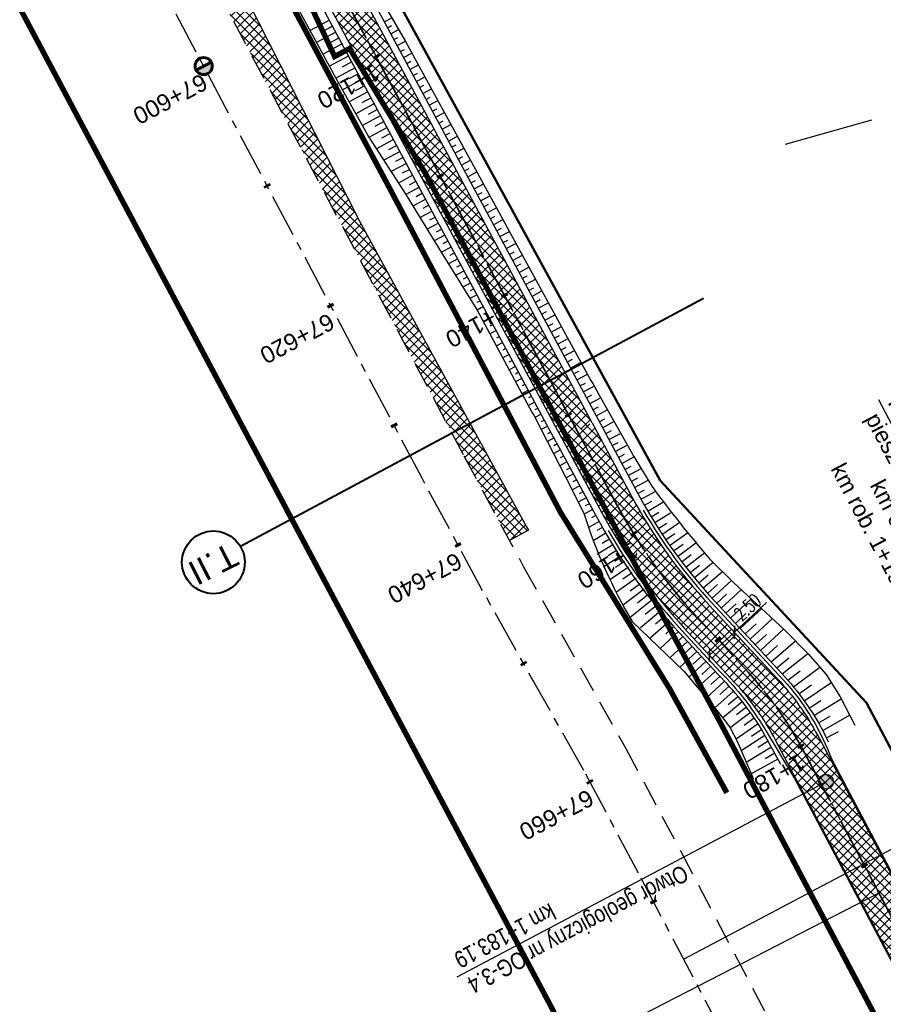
# Model space of a CAD drawing. Header units: metres. Extents: x 7529615 to 7533751, y 5721195 to 5727898.
# Tile 114 of 138: x 7530215 to 7530279, y 5726738 to 5726811. Entities that reach past the tile are written whole.
import ezdxf
from ezdxf.enums import TextEntityAlignment as Align

# ---------------------------------------------------------------- set-up
doc = ezdxf.new("R2010")
doc.units = ezdxf.units.M
doc.header["$PDMODE"] = 1
doc.header["$PDSIZE"] = 0.3
for name, pattern in [('CENTER', [50.8, 31.75, -6.35, 6.35, -6.35]), ('CENTER2', [28.575, 19.05, -3.175, 3.175, -3.175]), ('HIDDEN', [9.525, 6.35, -3.175])]:
    doc.linetypes.add(name, pattern=pattern)
for name, color, linetype in [('C-DROGI-SYTUACJA-ETYKIETY', 7, 'Continuous'), ('D-hatch-pobocza', 131, 'Continuous'), ('D-otw-geotechniczne', 4, 'Continuous'), ('D-pobocza', 60, 'Continuous'), ('D-rowy', 160, 'Continuous'), ('D-skarpa', 2, 'Continuous'), ('D-skarpa-kreskowanie', 2, 'Continuous'), ('D-wymiary', 1, 'Continuous')]:
    doc.layers.add(name, color=color, linetype=linetype)
for name, color, linetype, lineweight, true_color in [('D-bariery', 7, 'FENCELINE2', 30, 0xff0f0f), ('D-hatch-ciag-pieszo-rowerowy', 7, 'Continuous', 13, 0xff9f80), ('D-linia-podzialowa-ZRID', 7, 'Continuous', 50, 0x40ff00), ('D-podzialy-dzialek-etap-III', 7, 'Continuous', 30, 0xff0040), ('D-typowe', 7, 'Continuous', 40, 0x0061c2)]:
    doc.layers.add(name, color=color, linetype=linetype, lineweight=lineweight, true_color=true_color)
for name, color, linetype, lineweight in [('D-krawędzie', 3, 'Continuous', 30), ('D-obrzeża', 2, 'Continuous', 30), ('D-opisy', 2, 'Continuous', 30), ('D-otw-geotechniczne-opis', 7, 'Continuous', 30), ('D-oś', 2, 'CENTER', 30), ('D-pas-drogowy', 7, 'HIDDEN', 50)]:
    doc.layers.add(name, color=color, linetype=linetype, lineweight=lineweight)
doc.layers.add('poprzeczki', color=7, linetype='Continuous', true_color=0x0000c7)
doc.styles.add('2mm08', font='arial.ttf', dxfattribs={"width": 0.8})
doc.styles.add('DIMTEXT', font='simplex.shx', dxfattribs={"width": 0.7})
doc.styles.get("Standard").update_dxf_attribs({"font": 'arial.ttf'})
doc.linetypes.add('FENCELINE2', pattern='A,6.35,-2.54,[132,ltypeshp.shx,S=2.54,R=0,X=-2.54,Y=0],-2.54,25.4', length=36.83)
doc.dimstyles.new('500', dxfattribs={"dimtxt": 1, "dimasz": 0.7, "dimexe": 0.2, "dimexo": 0.5, "dimgap": 0.2, "dimtad": 1, "dimrnd": 0.005, "dimzin": 0, "dimdsep": 46, "dimtxsty": 'DIMTEXT', "dimblk": 'ARCHTICK', "dimcen": 0, "dimclrd": 256, "dimclre": 256, "dimclrt": 2, "dimadec": 5, "dimazin": 0, "dimtfac": 1, "dimtofl": 0, "dimtmove": 0, "dimatfit": 3, "dimfxl": 1, "dimtolj": 1, "dimtzin": 0, "dimlwd": -1, "dimlwe": -1, "dimarcsym": 0})
pattern_1 = [(45, (0, 0), (-0.33675960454, 0.33675960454), []), (135, (0, 0), (-0.33675960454, -0.33675960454), [])]

# ---------------------------------------------------------------- blocks, each defined once
blk = doc.blocks.new('kilometraz')
at = {"linetype": 'ByBlock', "lineweight": -2}
blk.add_hatch(color=0, dxfattribs=at).paths.add_polyline_path([(0, -0.28125, 0.41421356), (0.28125, 0, 0.41421356), (0, 0.28125)])
at = {"color": 0, "linetype": 'ByBlock', "lineweight": -2}
blk.add_line((0, 0.28125), (0, -0.28125), dxfattribs=at)
blk.add_circle((0, 0), 0.28125, dxfattribs=at)
blk = doc.blocks.new('AeccTickLine')
at = {"color": 0, "linetype": 'ByBlock', "lineweight": -2}
blk.add_line((0, 1), (0, -1), dxfattribs=at)
blk = doc.blocks.new('_ArchTick')
at = {"color": 0, "linetype": 'ByBlock', "const_width": 0.15}
blk.add_lwpolyline([(-0.5, -0.5), (0.5, 0.5)], dxfattribs=at)
blk = doc.blocks.new('*D86')
at = {"layer": 'D-wymiary', "transparency": 16777216}
for p, q in [((7530267.765, 5726765.419), (7530270.138, 5726767.615)), ((7530265.931, 5726763.721), (7530267.765, 5726765.419)), ((7530268.105, 5726765.052), (7530267.901, 5726765.272)), ((7530266.271, 5726763.354), (7530266.067, 5726763.574))]:
    blk.add_line(p, q, dxfattribs=at)
at = {"layer": 'Defpoints', "color": 0, "transparency": 16777216}
for p in [(7530267.765, 5726765.419), (7530267.765, 5726765.419), (7530265.931, 5726763.721)]:
    blk.add_point(p, dxfattribs=at)
at = {"layer": 'D-wymiary', "transparency": 16777216, "xscale": 0.6999999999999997, "yscale": 0.6999999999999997, "zscale": 0.6999999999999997}
for p, rotation in [((7530267.765, 5726765.419), 42.79309063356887), ((7530265.931, 5726763.721), 222.7930906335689)]:
    blk.add_blockref('_ArchTick', p, dxfattribs=dict(at, rotation=rotation))
at = {"layer": 'D-wymiary', "color": 2, "transparency": 16777216, "insert": (7530268.733, 5726767.269), "char_height": 1, "attachment_point": 5, "rotation": 42.79309, "style": 'DIMTEXT'}
blk.add_mtext('\\A1;2.50', dxfattribs=at)
blk = doc.blocks.new('otwor')
at = {"layer": 'D-otw-geotechniczne', "lineweight": 25}
h = blk.add_hatch(color=256, dxfattribs=at)
edge = h.paths.add_edge_path()
edge.add_arc((0, 0), 1.16, 0, 360)
blk.add_circle((0, 0), 1.16, dxfattribs=at)

msp = doc.modelspace()

# ---------------------------------------------------------------- hatches: boundary and pattern name
at = {"layer": 'D-hatch-ciag-pieszo-rowerowy'}
h = msp.add_hatch(dxfattribs=at)
h.set_pattern_fill('ANSI37', color=256, scale=0.15, style=0)
h.set_pattern_definition([(45, (0.87658, 0.48407), (-0.33675960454, 0.33675960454), []), (135, (0.87658, 0.48407), (-0.33675960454, -0.33675960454), [])])
h.paths.add_polyline_path([(7530218.952, 5726852.807), (7530216.575, 5726851.959), (7530226.804, 5726832.32), (7530255.071, 5726779.69), (7530257.273, 5726780.873), (7530229.014, 5726833.489)])
h = msp.add_hatch(dxfattribs=at)
h.set_pattern_fill('ANSI37', color=256, scale=0.15, style=0)
h.set_pattern_definition(pattern_1)
h.paths.add_polyline_path([(7530259.102, 5726774.826), (7530256.172, 5726780.282), (7530255.071, 5726779.69), (7530258.001, 5726774.234, 0.063585), (7530264.072, 5726765.729), (7530264.989, 5726766.578, -0.063585)])
h.paths.add_polyline_path([(7530260.204, 5726775.417), (7530257.273, 5726780.873), (7530256.172, 5726780.282), (7530259.102, 5726774.826, 0.063585), (7530264.989, 5726766.578), (7530265.906, 5726767.427, -0.063585)])
h = msp.add_hatch(dxfattribs=at)
h.set_pattern_fill('ANSI37', color=256, scale=0.15, style=0)
h.set_pattern_definition(pattern_1)
edge = h.paths.add_edge_path()
edge.add_line((7530283.833, 5726728.997), (7530286.28, 5726729.51))
edge.add_line((7530286.28, 5726729.51), (7530284.652, 5726736.563))
edge.add_arc((7530268.68, 5726732.277), 16.536, 15.0227, 28.03049)
edge.add_line((7530283.277, 5726740.048), (7530282.392, 5726741.774))
edge.add_line((7530282.392, 5726741.774), (7530274.686, 5726756.331))
edge.add_line((7530274.686, 5726756.331), (7530273.91, 5726757.795))
edge.add_arc((7530256.237, 5726748.432), 20, 27.9173, 42.79309)
edge.add_line((7530270.913, 5726762.019), (7530265.906, 5726767.427))
edge.add_line((7530265.906, 5726767.427), (7530264.072, 5726765.729))
edge.add_line((7530264.072, 5726765.729), (7530266.929, 5726762.642))
edge.add_arc((7530249.054, 5726744.94), 25.158, 35.87851, 44.72219, ccw=False)
edge.add_line((7530269.438, 5726759.684), (7530270.155, 5726758.6))
edge.add_line((7530270.155, 5726758.6), (7530270.8, 5726757.472))
edge.add_line((7530270.8, 5726757.472), (7530280.403, 5726739.321))
edge.add_line((7530280.403, 5726739.321), (7530281.385, 5726737.172))
edge.add_line((7530281.385, 5726737.172), (7530282.232, 5726734.968))
edge.add_arc((7530245.156, 5726721.986), 39.283, 14.8317, 19.29733, ccw=False)
edge.add_line((7530283.13, 5726732.041), (7530283.833, 5726728.997))
at = {"layer": 'D-hatch-pobocza'}
h = msp.add_hatch(dxfattribs=at)
h.set_pattern_fill('ANSI37', color=256, scale=0.15, style=0)
h.set_pattern_definition(pattern_1)
h.paths.add_polyline_path([(7530229.37, 5726816.95), (7530212.464, 5726849.277), (7530211.151, 5726847.666), (7530247.82, 5726778.438), (7530251.181, 5726772.19), (7530252.58, 5726772.943), (7530252.44, 5726773.19), (7530240.1, 5726795.81)])

# ---------------------------------------------------------------- linework, layer by layer
at = {"layer": 'D-bariery', "ltscale": 0.05, "flags": 128}
for points in [[(7530261.044, 5726774.425, 0.0553), (7530266.09, 5726767.597), (7530271.655, 5726761.585, -0.089216), (7530274.919, 5726756.078), (7530274.919, 5726756.078), (7530281.911, 5726742.873), (7530281.911, 5726742.873, -0.073318), (7530284.987, 5726736.22), (7530286.926, 5726727.824, 0.021396), (7530289.132, 5726721.882, 0.021396)], [(7530258.449, 5726772.919, 0.0553), (7530263.888, 5726765.559), (7530266.746, 5726762.473, -0.061023), (7530269.951, 5726758.359), (7530272.2, 5726754.638), (7530279.645, 5726740.577), (7530281.209, 5726736.952, -0.032987), (7530282.886, 5726731.985), (7530283.925, 5726727.488, 0.034388), (7530286.376, 5726720.683)]]:
    msp.add_lwpolyline(points, format="xyb", dxfattribs=at)
at = {"layer": 'D-krawędzie', "linetype": 'HIDDEN', "ltscale": 0.3}
msp.add_lwpolyline([(7530204.081, 5726861.013), (7530247.82, 5726778.438), (7530252.22, 5726770.26), (7530259.735, 5726756.9), (7530263.782, 5726749.287), (7530270.196, 5726737.096), (7530272.433, 5726732.819), (7530276.009, 5726725.598), (7530279.7, 5726718.02), (7530284.501, 5726708.94), (7530291.376, 5726695.94), (7530296.046, 5726687.107), (7530304.464, 5726671.187), (7530316.604, 5726648.181), (7530333.058, 5726617.014), (7530350.004, 5726585.006)], dxfattribs=at)
at = {"layer": 'D-linia-podzialowa-ZRID', "color": 12, "ltscale": 15, "true_color": 0xc70000}
msp.add_lwpolyline([(7530207.821, 5726879.335), (7530230.626, 5726834.519), (7530262.288, 5726776.618), (7530277.51, 5726760.213), (7530286.037, 5726744.107), (7530288.097, 5726735.884), (7530290.394, 5726725.047), (7530296.177, 5726713.583), (7530302.726, 5726701.182), (7530325.685, 5726657.466), (7530343.244, 5726623.649), (7530360.23, 5726591.747)], dxfattribs=at)
at = {"layer": 'D-obrzeża'}
for points in [[(7530255.071, 5726779.69), (7530226.804, 5726832.32), (7530203.558, 5726876.949), (7530182.683, 5726916.746), (7530158.916, 5726960.858), (7530132.878, 5727009.502), (7530118.344, 5727036.45), (7530087.65, 5727092.412), (7530086.699, 5727094.242), (7530065.478, 5727135.027), (7530047.847, 5727168.299), (7530029.507, 5727202.986), (7530013.813, 5727232.534), (7529993.681, 5727270.865)], [(7530257.273, 5726780.873), (7530229.014, 5726833.489), (7530218.952, 5726852.807)]]:
    msp.add_lwpolyline(points, dxfattribs=at)
for points in [[(7530257.273, 5726780.873), (7530260.204, 5726775.417, 0.063585), (7530265.906, 5726767.427)], [(7530255.071, 5726779.69), (7530258.001, 5726774.234, 0.063585), (7530264.072, 5726765.729)]]:
    msp.add_lwpolyline(points, format="xyb", dxfattribs=at)
at = {"layer": 'D-obrzeża', "linetype": 'ByBlock'}
for points in [[(7530265.906, 5726767.427), (7530270.913, 5726762.019, -0.064999), (7530273.91, 5726757.795), (7530274.494, 5726756.693)], [(7530280.403, 5726739.321), (7530279.751, 5726740.565), (7530270.8, 5726757.472, 0.065084), (7530267.801, 5726761.701), (7530264.072, 5726765.729)]]:
    msp.add_lwpolyline(points, format="xyb", dxfattribs=at)
msp.add_lwpolyline([(7530283.277, 5726740.048), (7530283.076, 5726740.46), (7530282.893, 5726740.822), (7530282.623, 5726741.339), (7530282.314, 5726741.922), (7530274.494, 5726756.693)], dxfattribs=at)
at = {"layer": 'D-opisy'}
msp.add_lwpolyline([(7530278.399, 5726782.598), (7530286.203, 5726767.736), (7530280.681, 5726750.117), (7530264.029, 5726741.301)], dxfattribs=at)
at = {"layer": 'D-otw-geotechniczne-opis', "linetype": 'Continuous'}
for p, q in [((7530274.524, 5726754.394), (7530247.302, 5726739.982)), ((7530278.425, 5726746.17), (7530231.728, 5726722.17))]:
    msp.add_line(p, q, dxfattribs=at)
at = {"layer": 'D-oś', "ltscale": 0.03}
msp.add_lwpolyline([(7529994.785, 5727271.452), (7530014.919, 5727233.118), (7530030.611, 5727203.571), (7530048.952, 5727168.884), (7530066.584, 5727135.609), (7530088.792, 5727092.929), (7530119.442, 5727037.047), (7530133.98, 5727010.094), (7530160.017, 5726961.45), (7530183.787, 5726917.333), (7530204.666, 5726877.528), (7530227.909, 5726832.904), (7530259.102, 5726774.826, 0.063585), (7530264.989, 5726766.578), (7530268.47, 5726762.818, -0.065084), (7530272.969, 5726756.475), (7530281.424, 5726740.504, -0.065084), (7530284.142, 5726733.217), (7530284.891, 5726729.972, 0.064463), (7530289.362, 5726717.937), (7530322.484, 5726654.998)], format="xyb", dxfattribs=at)
at = {"layer": 'D-oś', "linetype": 'CENTER2', "lineweight": 35, "ltscale": 0.2}
msp.add_lwpolyline([(7530204.666, 5726877.528), (7530227.909, 5726832.904), (7530259.102, 5726774.826, 0.063585), (7530264.989, 5726766.578), (7530268.47, 5726762.818, -0.065084), (7530272.969, 5726756.475), (7530281.424, 5726740.504, -0.065084), (7530284.142, 5726733.217), (7530284.891, 5726729.972, 0.064463), (7530289.362, 5726717.937), (7530322.484, 5726654.998), (7530339.922, 5726621.886), (7530356.842, 5726589.483)], format="xyb", dxfattribs=at)
at = {"layer": 'D-oś', "ltscale": 0.1}
msp.add_lwpolyline([(7530329.964, 5726615.378), (7530313.508, 5726646.548), (7530301.37, 5726669.551), (7530292.952, 5726685.471), (7530288.281, 5726694.304), (7530281.407, 5726707.304), (7530276.579, 5726716.435), (7530272.867, 5726724.055), (7530269.314, 5726731.231), (7530267.097, 5726735.47), (7530260.688, 5726747.65), (7530256.664, 5726755.22), (7530249.153, 5726768.573), (7530244.732, 5726776.79), (7530200.988, 5726859.376)], dxfattribs=at)
at = {"layer": 'D-pas-drogowy', "ltscale": 0.2, "flags": 128}
msp.add_lwpolyline([(7531633.019, 5724182.834, 0.4, 0.4, 0), (7531617.559, 5724211.608, 0.4, 0.4, 0), (7531566.784, 5724302.736, 0.4, 0.4, 0), (7531538.419, 5724356.47, 0.4, 0.4, 0), (7531526.32, 5724379.39, 0.4, 0.4, 0), (7531516.102, 5724393.607, 0.4, 0.4, 0.001485), (7531513.78, 5724396.838, 0.4, 0.4, 0), (7531501.87, 5724413.41, 0.4, 0.4, 0), (7531474.926, 5724464.508, 0.4, 0.4, 0), (7531446.2, 5724518.992, 0.4, 0.4, 0), (7531424.962, 5724559.262, 0.4, 0.4, 0), (7531398.444, 5724609.566, 0.4, 0.4, 0), (7531379.647, 5724645.216, 0.4, 0.4, 0), (7531365.23, 5724672.56, 0.4, 0.4, 0), (7531341.306, 5724717.915, 0.4, 0.4, 0), (7531312.9, 5724771.789, 0.4, 0.4, 0), (7531292.591, 5724810.307, 0.4, 0.4, 0), (7531259.392, 5724873.271, 0.4, 0.4, 0), (7531233.74, 5724921.923, 0.4, 0.4, 0), (7531203.073, 5724980.092, 0.4, 0.4, 0), (7531173.471, 5725036.225, 0.4, 0.4, 0), (7531168.27, 5725046.09, 0.4, 0.4, 0), (7531172.29, 5725062.58, 0.4, 0.4, 0), (7531166.31, 5725074.58, 0.4, 0.4, 0), (7531150.32, 5725079.6, 0.4, 0.4, 0), (7531141.5, 5725096.43, 0.4, 0.4, 0), (7531109.312, 5725157.814, 0.4, 0.4, 0), (7531086.641, 5725201.048, 0.4, 0.4, 0), (7531059.198, 5725253.384, 0.4, 0.4, 0), (7531028.207, 5725312.489, 0.4, 0.4, 0), (7530999.105, 5725367.99, 0.4, 0.4, 0), (7530956.248, 5725449.725, 0.4, 0.4, 0), (7530924.398, 5725510.464, 0.4, 0.4, 0), (7530897.51, 5725561.74, 0.4, 0.4, 0), (7530894.46, 5725566.14, 0.4, 0.4, 0), (7530892.16, 5725570.49, 0.4, 0.4, 0), (7530869.363, 5725613.307, 0.4, 0.4, 0), (7530861.694, 5725627.705, 0.4, 0.4, 0), (7530852.74, 5725644.52, 0.4, 0.4, 0), (7530831.51, 5725684.2, 0.4, 0.4, 0), (7530811.13, 5725722.52, 0.4, 0.4, 0), (7530792.348, 5725757.941, 0.4, 0.4, 0), (7530768.03, 5725803.8, 0.4, 0.4, 0), (7530748.769, 5725840.179, 0.4, 0.4, 0), (7530727.7, 5725879.97, 0.4, 0.4, 0), (7530712.098, 5725909.545, 0.4, 0.4, 0), (7530693.644, 5725944.645, 0.4, 0.4, 0), (7530665.702, 5725997.539, 0.4, 0.4, 0), (7530641.76, 5726042.88, 0.4, 0.4, 0), (7530616.5, 5726091.48, 0.4, 0.4, 0), (7530604.628, 5726114.32, 0.4, 0.4, -0.007763), (7530602.5, 5726118.43, 0.4, 0.4, 0), (7530603.992, 5726123.395, 0.4, 0.4, 0), (7530606.53, 5726131.84, 0.4, 0.4, 0), (7530603.27, 5726136.83, 0.4, 0.4, 0), (7530593.776, 5726151.369, 0.4, 0.4, 0), (7530590.203, 5726156.84, 0.4, 0.4, 0), (7530583.3, 5726167.41, 0.4, 0.4, 0), (7530580.578, 5726170.428, 0.4, 0.4, 0), (7530575.85, 5726175.67, 0.4, 0.4, 0), (7530569.01, 5726186.66, 0.4, 0.4, 0), (7530562.555, 5726199.189, 0.4, 0.4, 0), (7530555.67, 5726211.39, 0.4, 0.4, 0), (7530548.29, 5726224.23, 0.4, 0.4, 0), (7530540.58, 5726237.71, 0.4, 0.4, 0), (7530532.68, 5726252.65, 0.4, 0.4, 0), (7530524.06, 5726269.35, 0.4, 0.4, 0), (7530502.82, 5726309.91, 0.4, 0.4, 0), (7530488.83, 5726336.63, 0.4, 0.4, 0), (7530466.03, 5726380.16, 0.4, 0.4, 0), (7530438.47, 5726432.77, 0.4, 0.4, 0), (7530424.53, 5726459.09, 0.4, 0.4, 0), (7530401.63, 5726502.97, 0.4, 0.4, 0), (7530383.38, 5726538.06, 0.4, 0.4, 0), (7530353.97, 5726593.52, 0.4, 0.4, 0), (7530338.47, 5726622.74, 0.4, 0.4, 0), (7530322.01, 5726653.88, 0.4, 0.4, 0), (7530297.54, 5726700.33, 0.4, 0.4, 0), (7530287.38, 5726719.6, 0.4, 0.4, 0), (7530285.95, 5726722.316, 0.4, 0.4, 0), (7530280.26, 5726733.12, 0.4, 0.4, 0), (7530266.73, 5726758.74, 0.4, 0.4, 0), (7530260.42, 5726770.47, 0.4, 0.4, 0), (7530253.25, 5726783.82, 0.4, 0.4, 0), (7530244.95, 5726799.33, 0.4, 0.4, 0), (7530239.39, 5726808.49, 0.4, 0.4, 0), (7530238.29, 5726807.9, 0.4, 0.4, 0), (7530218.11, 5726850.67, 0.4, 0.4, 0), (7530175.907, 5726928.168, 0.4, 0.4, 0), (7530096.68, 5727076.15, 0.4, 0.4, 0), (7530094.68, 5727079.89, 0.4, 0.4, 0), (7530064.597, 5727135.523, 0.4, 0.4, 0), (7530046.731, 5727168.892, 0.4, 0.4, 0), (7530025.803, 5727208.461, 0.4, 0.4, 0), (7530012.847, 5727232.979, 0.4, 0.4, 0), (7529994.15, 5727268.45, 0.4, 0.4, 0), (7529981.671, 5727291.93, 0.4, 0.4, 0), (7529949.89, 5727351.73, 0.4, 0.4, 0), (7529924.75, 5727399.03, 0.4, 0.4, 0), (7529915.516, 5727417.1, 0.4, 0.4, 0), (7529885.83, 5727475.19, 0.4, 0.4, 0), (7529862.56, 5727519.97, 0.4, 0.4, 0), (7529852.985, 5727538.191, 0.4, 0.4, 0), (7529836.513, 5727569.511, 0.4, 0.4, 0), (7529815.369, 5727609.141, 0.4, 0.4, 0), (7529792.795, 5727651.247, 0.4, 0.4, 0), (7529774.199, 5727685.858, 0.4, 0.4, 0), (7529746.966, 5727736.059, 0.4, 0.4, 0), (7529733.92, 5727757.62, 0.4, 0.4, 0), (7529708.607, 5727806.389, 0.4, 0.4, 0), (7529688.492, 5727796.345, 0.4, 0.4, 0), (7529723.55, 5727729.88, 0.4, 0.4, 0), (7529725.42, 5727730.2, 0.4, 0.4, 0), (7529735.38, 5727711.28, 0.4, 0.4, 0), (7529739.21, 5727707.77, 0.4, 0.4, 0), (7529753.31, 5727681.13, 0.4, 0.4, 0), (7529755.178, 5727682.114, 0.4, 0.4, 0), (7529792.102, 5727611.923, 0.4, 0.4, 0), (7529811.741, 5727574.662, 0.4, 0.4, 0), (7529835.194, 5727530.193, 0.4, 0.4, 0), (7529857.56, 5727487.787, 0.4, 0.4, 0), (7529875.155, 5727454.426, 0.4, 0.4, 0), (7529890.63, 5727425.131, 0.4, 0.4, 0), (7529900.671, 5727406.159, 0.4, 0.4, 0), (7529953.284, 5727306.747, 0.4, 0.4, 0), (7529983.208, 5727250.207, 0.4, 0.4, 0), (7530015.379, 5727189.42, 0.4, 0.4, 0), (7530062.319, 5727099.625, 0.4, 0.4, 0), (7530100.06, 5727027.16, 0.4, 0.4, 0), (7530105.06, 5727018.32, 0.4, 0.4, 0), (7530143.175, 5726945.066, 0.4, 0.4, 0), (7530170.547, 5726892.961, 0.4, 0.4, 0), (7530195.92, 5726850.75, 0.4, 0.4, 0), (7530194.71, 5726849.15, 0.4, 0.4, 0), (7530197.22, 5726845.06, 0.4, 0.4, 0), (7530254.03, 5726738.21, 0.4, 0.4, 0), (7530261.371, 5726724.163, 0.4, 0.4, 0), (7530281.54, 5726685.57, 0.4, 0.4, 0), (7530289.214, 5726671.967, 0.4, 0.4, 0), (7530300.51, 5726651.778, 0.4, 0.4, 0), (7530303.939, 5726645.168, 0.4, 0.4, 0), (7530334.708, 5726583.665, 0.4, 0.4, 0), (7530397.759, 5726458.5, 0.4, 0.4, 0), (7530450.41, 5726357.28, 0.4, 0.4, 0), (7530482.4, 5726303.41, 0.4, 0.4, 0), (7530483.688, 5726301.003, 0.4, 0.4, 0), (7530491.35, 5726283.94, 0.4, 0.4, 0), (7530512.67, 5726243.78, 0.4, 0.4, 0), (7530529.43, 5726209.46, 0.4, 0.4, 0), (7530571.29, 5726130.56, 0.4, 0.4, 0), (7530581.28, 5726107.21, 0.4, 0.4, 0), (7530591.16, 5726088.44, 0.4, 0.4, 0), (7530597.42, 5726080.68, 0.4, 0.4, 0), (7530607.21, 5726063.51, 0.4, 0.4, 0), (7530610.82, 5726061.93, 0.4, 0.4, 0), (7530634.935, 5726016.147, 0.4, 0.4, 0), (7530642.914, 5726001.078, 0.4, 0.4, 0), (7530695.12, 5725902.09, 0.4, 0.4, 0), (7530708.718, 5725876.303, 0.4, 0.4, 0), (7530755.54, 5725787.51, 0.4, 0.4, 0), (7530802.56, 5725694.925, 0.4, 0.4, 0), (7530840.085, 5725624.059, 0.4, 0.4, 0), (7530865.243, 5725577.494, 0.4, 0.4, 0), (7530914.557, 5725484.684, 0.4, 0.4, 0), (7530964.182, 5725390.836, 0.4, 0.4, 0), (7531008.007, 5725307.954, 0.4, 0.4, 0), (7531059.253, 5725211.041, 0.4, 0.4, 0), (7531127.66, 5725081.67, 0.4, 0.4, 0), (7531345.12, 5724669.94, 0.4, 0.4, 0), (7531388.464, 5724586.93, 0.4, 0.4, 0), (7531412.35, 5724541.183, 0.4, 0.4, 0), (7531482.09, 5724407.62, 0.4, 0.4, 0), (7531504.02, 5724366.79, 0.4, 0.4, 0), (7531519.374, 5724337.52, 0.4, 0.4, 0), (7531563.749, 5724252.932, 0.4, 0.4, 0), (7531602.175, 5724179.681, 0.4, 0.4, 0), (7531619.177, 5724147.204, 0.4, 0.4, 0), (7531625.038, 5724135.635, 0.4, 0.4, 0), (7531656.796, 5724073.316, 0.4, 0.4, 0), (7531675.12, 5724037.36, 0.4, 0.4, 0), (7531682.71, 5724022.92, 0.4, 0.4, 0), (7531705.565, 5723979.811, 0.4, 0.4, 0), (7531736.606, 5723921.262, 0.4, 0.4, 0), (7531750.46, 5723895.13, 0.4, 0.4, 0), (7531740.77, 5723886.56, 0.4, 0.4, 0), (7531732.86, 5723885, 0.4, 0.4, 0), (7531722.18, 5723887.77, 0.4, 0.4, 0), (7531729.87, 5723862.17, 0.4, 0.4, 0), (7531742.92, 5723861.93, 0.4, 0.4, 0), (7531763.71, 5723859.52, 0.4, 0.4, 0), (7531768.42, 5723854.12, 0.4, 0.4, 0), (7531787.42, 5723817.97, 0.4, 0.4, 0), (7531795.57, 5723809.82, 0.4, 0.4, 0), (7531816.347, 5723819.85, 0.4, 0.4, 0), (7531816.347, 5723819.85, 0.4, 0.4, 0), (7531805.06, 5723843.23, 0.4, 0.4, 0), (7531803.61, 5723886.23, 0.4, 0.4, 0), (7531803.61, 5723886.23, 0.4, 0.4, 0), (7531780.08, 5723929.25, 0.4, 0.4, 0), (7531758.69, 5723936.76, 0.4, 0.4, 0), (7531749.359, 5723946.412, 0.4, 0.4, 0), (7531742.71, 5723953.29, 0.4, 0.4, 0), (7531735.177, 5723967.878, 0.4, 0.4, 0), (7531722.37, 5723992.68, 0.4, 0.4, 0), (7531705.042, 5724030.886, 0.4, 0.4, 0), (7531699.47, 5724043.17, 0.4, 0.4, 0), (7531692.69, 5724058.11, 0.4, 0.4, 0), (7531679.672, 5724084.017, 0.4, 0.4, 0), (7531674.55, 5724094.21, 0.4, 0.4, 0), (7531666.633, 5724114.003, 0.4, 0.4, 0), (7531649, 5724153.82, 0.4, 0.4, 0), (7531641.49, 5724149.34, 0.4, 0.4, 0), (7531626.04, 5724179.34, 0.4, 0.4, 0), (7531633.03, 5724182.84, 0, 0, 0)], format="xyseb", dxfattribs=at)
at = {"layer": 'D-pobocza'}
for points in [[(7530219.427, 5726852.977), (7530229.456, 5726833.723), (7530257.714, 5726781.11)], [(7530254.63, 5726779.453), (7530226.362, 5726832.086), (7530216.099, 5726851.789)], [(7530212.464, 5726849.277), (7530229.37, 5726816.95), (7530240.1, 5726795.81), (7530252.44, 5726773.19), (7530252.58, 5726772.943), (7530251.181, 5726772.19)]]:
    msp.add_lwpolyline(points, dxfattribs=at)
for points in [[(7530257.714, 5726781.11), (7530260.644, 5726775.654, 0.063585), (7530266.273, 5726767.767, 0.063585)], [(7530254.63, 5726779.453), (7530257.561, 5726773.997, 0.063585), (7530263.705, 5726765.389, 0.063585)], [(7530266.273, 5726767.767), (7530271.28, 5726762.358, -0.064999), (7530274.351, 5726758.03), (7530274.688, 5726757.325)], [(7530271.191, 5726755.665), (7530269.733, 5726758.331, 0.056796), (7530266.562, 5726762.303), (7530263.705, 5726765.389)]]:
    msp.add_lwpolyline(points, format="xyb", dxfattribs=at)
at = {"layer": 'D-podzialy-dzialek-etap-III'}
msp.add_lwpolyline([(7530271.54, 5726801.439), (7530277.899, 5726803.239)], dxfattribs=at)
at = {"layer": 'D-rowy', "linetype": 'HIDDEN', "ltscale": 0.1, "const_width": 0.4, "flags": 128}
msp.add_lwpolyline([(7530267.205, 5726753.582), (7530262.982, 5726761.264), (7530254.918, 5726774.309), (7530242.345, 5726798.174), (7530215.738, 5726848.033), (7530210.965, 5726857.162)], dxfattribs=at)
at = {"layer": 'D-skarpa', "linetype": 'Continuous'}
for points in [[(7530224.959, 5726831.368, -0.000026), (7530231.252, 5726819.507)], [(7530219.427, 5726852.977), (7530220.183, 5726852.12, -0.040689), (7530227.044, 5726839.912), (7530229.3, 5726835.45), (7530230.024, 5726834.006, 0.003974), (7530236.321, 5726822.229), (7530238.696, 5726817.829), (7530240.99, 5726813.386), (7530243.491, 5726809.054), (7530257.183, 5726784.005), (7530257.316, 5726783.763), (7530257.886, 5726782.731), (7530260.347, 5726778.378), (7530261.664, 5726776.201, 0.019416), (7530265.948, 5726770.821), (7530267.708, 5726769.096), (7530271.462, 5726765.589), (7530273.204, 5726763.82), (7530274.52, 5726762.299), (7530275.555, 5726760.657), (7530276.653, 5726758.557), (7530276.653, 5726758.557)], [(7530233.618, 5726815.102), (7530238.381, 5726806.309), (7530240.813, 5726801.939), (7530243.54, 5726797.729), (7530246.145, 5726793.452), (7530248.788, 5726789.197), (7530252.836, 5726781.67), (7530252.967, 5726781.427), (7530253.521, 5726780.387), (7530255.805, 5726775.938), (7530256.68, 5726774.13, 0.056652), (7530260.234, 5726766.207), (7530264.032, 5726762.558), (7530264.032, 5726762.558), (7530265.552, 5726760.74), (7530265.858, 5726760.401), (7530267.066, 5726758.913), (7530267.447, 5726758.36), (7530267.447, 5726758.36), (7530267.965, 5726757.395), (7530269.163, 5726754.591)]]:
    msp.add_lwpolyline(points, format="xyb", dxfattribs=at)
at = {"layer": 'D-skarpa-kreskowanie', "linetype": 'Continuous'}
for p, q in [((7530237.908, 5726810.588, 107.589), (7530236.479, 5726809.82, 106.508)), ((7530241.947, 5726810.465, 107.718), (7530242.504, 5726810.764, 107.296)), ((7530238.381, 5726809.707, 107.589), (7530236.955, 5726808.941, 106.509)), ((7530238.145, 5726810.147, 107.589), (7530237.431, 5726809.764, 107.049)), ((7530242.184, 5726810.025, 107.717), (7530242.469, 5726810.178, 107.501)), ((7530242.42, 5726809.584, 107.717), (7530243.004, 5726809.898, 107.275)), ((7530238.618, 5726809.266, 107.588), (7530237.906, 5726808.884, 107.049)), ((7530242.657, 5726809.144, 107.716), (7530242.955, 5726809.304, 107.49)), ((7530242.893, 5726808.703, 107.716), (7530243.504, 5726809.031, 107.254)), ((7530238.855, 5726808.826, 107.588), (7530237.432, 5726808.061, 106.511)), ((7530239.091, 5726808.385, 107.587), (7530238.381, 5726808.003, 107.049)), ((7530243.13, 5726808.263, 107.715), (7530243.437, 5726808.427, 107.483)), ((7530239.328, 5726807.945, 107.587), (7530237.908, 5726807.182, 106.512)), ((7530243.367, 5726807.822, 107.715), (7530243.983, 5726808.153, 107.248)), ((7530243.603, 5726807.382, 107.714), (7530243.913, 5726807.548, 107.48)), ((7530239.801, 5726807.064, 107.586), (7530238.384, 5726806.303, 106.514)), ((7530239.564, 5726807.504, 107.586), (7530238.855, 5726807.123, 107.05)), ((7530243.84, 5726806.941, 107.714), (7530244.463, 5726807.276, 107.242)), ((7530240.274, 5726806.183, 107.585), (7530238.871, 5726805.429, 106.523)), ((7530240.038, 5726806.623, 107.585), (7530239.333, 5726806.245, 107.052)), ((7530244.076, 5726806.501, 107.714), (7530244.39, 5726806.669, 107.476)), ((7530244.313, 5726806.06, 107.713), (7530244.943, 5726806.398, 107.236)), ((7530240.511, 5726805.742, 107.584), (7530239.812, 5726805.367, 107.056)), ((7530244.549, 5726805.62, 107.713), (7530244.866, 5726805.79, 107.473)), ((7530244.786, 5726805.179, 107.712), (7530245.422, 5726805.521, 107.231)), ((7530240.747, 5726805.302, 107.584), (7530239.357, 5726804.555, 106.532)), ((7530240.984, 5726804.861, 107.584), (7530240.292, 5726804.49, 107.06)), ((7530245.023, 5726804.739, 107.712), (7530245.342, 5726804.91, 107.47)), ((7530245.259, 5726804.298, 107.711), (7530245.902, 5726804.643, 107.225)), ((7530241.22, 5726804.421, 107.583), (7530239.843, 5726803.681, 106.541)), ((7530241.457, 5726803.98, 107.583), (7530240.772, 5726803.612, 107.064)), ((7530245.496, 5726803.858, 107.711), (7530245.819, 5726804.031, 107.466)), ((7530241.694, 5726803.54, 107.582), (7530240.33, 5726802.807, 106.55)), ((7530245.732, 5726803.417, 107.71), (7530246.382, 5726803.766, 107.219)), ((7530242.167, 5726802.659, 107.581), (7530240.816, 5726801.934, 106.559)), ((7530241.93, 5726803.099, 107.582), (7530241.252, 5726802.735, 107.068)), ((7530245.969, 5726802.977, 107.71), (7530246.295, 5726803.152, 107.463)), ((7530246.206, 5726802.536, 107.709), (7530246.861, 5726802.888, 107.213)), ((7530242.64, 5726801.778, 107.58), (7530241.362, 5726801.091, 106.613)), ((7530242.403, 5726802.218, 107.581), (7530241.746, 5726801.865, 107.083)), ((7530246.442, 5726802.096, 107.709), (7530246.772, 5726802.273, 107.46)), ((7530246.679, 5726801.655, 107.708), (7530247.341, 5726802.011, 107.207)), ((7530242.877, 5726801.337, 107.58), (7530242.256, 5726801.004, 107.11)), ((7530246.915, 5726801.215, 107.708), (7530247.248, 5726801.394, 107.456)), ((7530247.152, 5726800.774, 107.708), (7530247.821, 5726801.133, 107.201)), ((7530243.113, 5726800.897, 107.579), (7530241.907, 5726800.249, 106.667)), ((7530243.35, 5726800.456, 107.579), (7530242.765, 5726800.142, 107.136)), ((7530247.388, 5726800.334, 107.707), (7530247.724, 5726800.514, 107.453)), ((7530243.586, 5726800.016, 107.578), (7530242.453, 5726799.407, 106.721)), ((7530243.823, 5726799.575, 107.578), (7530243.274, 5726799.281, 107.163)), ((7530247.625, 5726799.893, 107.707), (7530248.3, 5726800.256, 107.196)), ((7530247.862, 5726799.453, 107.706), (7530248.201, 5726799.635, 107.449)), ((7530244.059, 5726799.135, 107.578), (7530242.998, 5726798.565, 106.774)), ((7530248.098, 5726799.012, 107.706), (7530248.78, 5726799.379, 107.19)), ((7530244.533, 5726798.254, 107.577), (7530243.543, 5726797.723, 106.828)), ((7530244.296, 5726798.694, 107.577), (7530243.783, 5726798.419, 107.189)), ((7530248.335, 5726798.572, 107.705), (7530248.677, 5726798.756, 107.446)), ((7530248.571, 5726798.131, 107.705), (7530249.26, 5726798.501, 107.184)), ((7530245.006, 5726797.373, 107.576), (7530244.065, 5726796.867, 106.863)), ((7530244.769, 5726797.814, 107.576), (7530244.287, 5726797.554, 107.211)), ((7530248.808, 5726797.691, 107.704), (7530249.154, 5726797.877, 107.443)), ((7530249.045, 5726797.25, 107.704), (7530249.739, 5726797.624, 107.178)), ((7530245.242, 5726796.933, 107.575), (7530244.784, 5726796.686, 107.228)), ((7530249.281, 5726796.81, 107.703), (7530249.63, 5726796.997, 107.439)), ((7530249.518, 5726796.369, 107.703), (7530250.219, 5726796.746, 107.172)), ((7530245.479, 5726796.492, 107.575), (7530244.586, 5726796.012, 106.899)), ((7530245.716, 5726796.052, 107.574), (7530245.281, 5726795.818, 107.245)), ((7530249.754, 5726795.929, 107.702), (7530250.106, 5726796.118, 107.436)), ((7530245.952, 5726795.611, 107.574), (7530245.107, 5726795.157, 106.934)), ((7530249.991, 5726795.488, 107.702), (7530250.698, 5726795.869, 107.167)), ((7530250.227, 5726795.048, 107.702), (7530250.583, 5726795.239, 107.433)), ((7530246.425, 5726794.73, 107.573), (7530245.628, 5726794.302, 106.969)), ((7530246.189, 5726795.171, 107.573), (7530245.778, 5726794.95, 107.263)), ((7530250.464, 5726794.608, 107.701), (7530251.178, 5726794.991, 107.161)), ((7530246.898, 5726793.849, 107.572), (7530246.149, 5726793.446, 107.005)), ((7530246.662, 5726794.29, 107.572), (7530246.275, 5726794.082, 107.28)), ((7530250.701, 5726794.167, 107.701), (7530251.059, 5726794.36, 107.429)), ((7530250.937, 5726793.727, 107.7), (7530251.658, 5726794.114, 107.155)), ((7530247.135, 5726793.409, 107.572), (7530246.774, 5726793.215, 107.298)), ((7530251.174, 5726793.286, 107.7), (7530251.536, 5726793.48, 107.426)), ((7530251.41, 5726792.846, 107.699), (7530252.137, 5726793.236, 107.149)), ((7530247.372, 5726792.968, 107.571), (7530246.678, 5726792.595, 107.046)), ((7530247.608, 5726792.528, 107.571), (7530247.275, 5726792.349, 107.318)), ((7530251.647, 5726792.405, 107.699), (7530252.012, 5726792.601, 107.422)), ((7530251.884, 5726791.965, 107.698), (7530252.617, 5726792.359, 107.143)), ((7530247.845, 5726792.087, 107.57), (7530247.206, 5726791.744, 107.087)), ((7530248.081, 5726791.647, 107.57), (7530247.776, 5726791.483, 107.339)), ((7530252.12, 5726791.524, 107.698), (7530252.489, 5726791.722, 107.419)), ((7530248.318, 5726791.206, 107.569), (7530247.735, 5726790.893, 107.128)), ((7530252.357, 5726791.084, 107.697), (7530253.097, 5726791.481, 107.137)), ((7530252.593, 5726790.643, 107.697), (7530252.965, 5726790.843, 107.416)), ((7530248.791, 5726790.325, 107.568), (7530248.263, 5726790.042, 107.169)), ((7530248.555, 5726790.766, 107.569), (7530248.277, 5726790.617, 107.359)), ((7530252.83, 5726790.203, 107.696), (7530253.576, 5726790.604, 107.132)), ((7530249.028, 5726789.885, 107.568), (7530248.778, 5726789.75, 107.379)), ((7530249.264, 5726789.444, 107.567), (7530248.792, 5726789.19, 107.21)), ((7530253.066, 5726789.762, 107.696), (7530253.441, 5726789.964, 107.412)), ((7530253.303, 5726789.322, 107.696), (7530254.056, 5726789.726, 107.126)), ((7530249.501, 5726789.004, 107.567), (7530249.265, 5726788.877, 107.388)), ((7530253.54, 5726788.881, 107.695), (7530253.918, 5726789.084, 107.409)), ((7530253.776, 5726788.441, 107.695), (7530254.536, 5726788.849, 107.12)), ((7530249.737, 5726788.563, 107.567), (7530249.265, 5726788.31, 107.209)), ((7530249.974, 5726788.123, 107.566), (7530249.738, 5726787.996, 107.388)), ((7530254.013, 5726788, 107.694), (7530254.394, 5726788.205, 107.406)), ((7530254.249, 5726787.56, 107.694), (7530255.015, 5726787.971, 107.114)), ((7530250.211, 5726787.682, 107.566), (7530249.739, 5726787.429, 107.209)), ((7530250.447, 5726787.242, 107.565), (7530250.212, 5726787.115, 107.387)), ((7530254.486, 5726787.119, 107.693), (7530254.871, 5726787.326, 107.402)), ((7530250.684, 5726786.801, 107.565), (7530250.213, 5726786.548, 107.208)), ((7530254.723, 5726786.679, 107.693), (7530255.495, 5726787.094, 107.108)), ((7530250.92, 5726786.361, 107.564), (7530250.685, 5726786.234, 107.386)), ((7530251.157, 5726785.92, 107.564), (7530250.686, 5726785.668, 107.208)), ((7530254.959, 5726786.238, 107.692), (7530255.347, 5726786.447, 107.399)), ((7530255.196, 5726785.798, 107.692), (7530255.975, 5726786.216, 107.102)), ((7530251.394, 5726785.48, 107.563), (7530251.158, 5726785.354, 107.385)), ((7530251.63, 5726785.039, 107.563), (7530251.16, 5726784.787, 107.207)), ((7530255.432, 5726785.357, 107.691), (7530255.823, 5726785.567, 107.395)), ((7530255.669, 5726784.917, 107.691), (7530256.454, 5726785.339, 107.097)), ((7530251.867, 5726784.599, 107.562), (7530251.632, 5726784.473, 107.385)), ((7530255.905, 5726784.476, 107.691), (7530256.3, 5726784.688, 107.392)), ((7530256.142, 5726784.036, 107.69), (7530256.934, 5726784.461, 107.091)), ((7530252.103, 5726784.158, 107.562), (7530251.634, 5726783.906, 107.207)), ((7530252.34, 5726783.718, 107.561), (7530252.105, 5726783.592, 107.384)), ((7530256.379, 5726783.595, 107.69), (7530256.776, 5726783.809, 107.389)), ((7530256.615, 5726783.155, 107.69), (7530257.415, 5726783.584, 107.085)), ((7530252.577, 5726783.277, 107.561), (7530252.108, 5726783.026, 107.206)), ((7530252.813, 5726782.837, 107.561), (7530252.579, 5726782.711, 107.383)), ((7530256.852, 5726782.714, 107.691), (7530257.254, 5726782.93, 107.386)), ((7530253.05, 5726782.396, 107.56), (7530252.581, 5726782.145, 107.206)), ((7530257.088, 5726782.274, 107.692), (7530257.898, 5726782.709, 107.079)), ((7530253.286, 5726781.956, 107.56), (7530253.052, 5726781.83, 107.382)), ((7530253.523, 5726781.516, 107.56), (7530253.054, 5726781.264, 107.205)), ((7530257.325, 5726781.833, 107.698), (7530257.735, 5726782.054, 107.388)), ((7530257.562, 5726781.393, 107.704), (7530258.391, 5726781.838, 107.077)), ((7530253.759, 5726781.075, 107.561), (7530253.524, 5726780.949, 107.383)), ((7530257.798, 5726780.952, 107.71), (7530258.217, 5726781.178, 107.393)), ((7530258.035, 5726780.512, 107.717), (7530258.883, 5726780.967, 107.075)), ((7530253.996, 5726780.635, 107.562), (7530253.524, 5726780.381, 107.205)), ((7530254.233, 5726780.194, 107.568), (7530253.992, 5726780.065, 107.386)), ((7530258.271, 5726780.071, 107.723), (7530258.7, 5726780.302, 107.398)), ((7530258.508, 5726779.631, 107.729), (7530259.375, 5726780.097, 107.073)), ((7530254.469, 5726779.754, 107.574), (7530253.981, 5726779.491, 107.205)), ((7530254.706, 5726779.313, 107.58), (7530254.458, 5726779.18, 107.392)), ((7530258.744, 5726779.191, 107.735), (7530259.183, 5726779.426, 107.403)), ((7530258.981, 5726778.75, 107.741), (7530259.867, 5726779.226, 107.07)), ((7530254.942, 5726778.873, 107.586), (7530254.438, 5726778.602, 107.204)), ((7530259.218, 5726778.31, 107.747), (7530259.666, 5726778.55, 107.408)), ((7530255.416, 5726777.992, 107.599), (7530254.895, 5726777.712, 107.204)), ((7530255.179, 5726778.432, 107.593), (7530254.923, 5726778.294, 107.398)), ((7530259.454, 5726777.869, 107.754), (7530260.36, 5726778.356, 107.068)), ((7530255.889, 5726777.111, 107.611), (7530255.351, 5726776.822, 107.204)), ((7530255.652, 5726777.551, 107.605), (7530255.388, 5726777.409, 107.405)), ((7530259.691, 5726777.429, 107.766), (7530260.155, 5726777.678, 107.415)), ((7530259.927, 5726776.988, 107.779), (7530260.879, 5726777.499, 107.059)), ((7530256.125, 5726776.67, 107.617), (7530255.853, 5726776.524, 107.411)), ((7530260.164, 5726776.548, 107.791), (7530260.651, 5726776.809, 107.422)), ((7530260.401, 5726776.107, 107.803), (7530261.397, 5726776.642, 107.049)), ((7530256.362, 5726776.23, 107.623), (7530255.808, 5726775.932, 107.204)), ((7530256.598, 5726775.789, 107.636), (7530256.312, 5726775.635, 107.419)), ((7530260.637, 5726775.667, 107.816), (7530261.147, 5726775.94, 107.43)), ((7530260.886, 5726775.233, 107.833), (7530261.931, 5726775.812, 107.036)), ((7530256.835, 5726775.349, 107.648), (7530256.244, 5726775.031, 107.201)), ((7530257.072, 5726774.908, 107.661), (7530256.767, 5726774.745, 107.43)), ((7530261.136, 5726774.8, 107.85), (7530261.671, 5726775.105, 107.439)), ((7530261.385, 5726774.366, 107.867), (7530262.481, 5726775.011, 107.02)), ((7530257.308, 5726774.468, 107.673), (7530256.68, 5726774.13, 107.198)), ((7530261.634, 5726773.933, 107.885), (7530262.195, 5726774.272, 107.448)), ((7530261.897, 5726773.508, 107.903), (7530263.043, 5726774.223, 107.002)), ((7530257.793, 5726773.593, 107.701), (7530257.049, 5726773.183, 107.134)), ((7530257.545, 5726774.027, 107.685), (7530257.221, 5726773.854, 107.441)), ((7530262.187, 5726773.1, 107.922), (7530262.773, 5726773.477, 107.457)), ((7530262.476, 5726772.692, 107.941), (7530263.674, 5726773.484, 106.983)), ((7530258.292, 5726772.727, 107.733), (7530257.343, 5726772.173, 107)), ((7530258.043, 5726773.16, 107.717), (7530257.619, 5726772.92, 107.392)), ((7530262.765, 5726772.285, 107.961), (7530263.377, 5726772.7, 107.467)), ((7530263.054, 5726771.877, 107.98), (7530264.302, 5726772.749, 106.964)), ((7530258.542, 5726772.293, 107.748), (7530258.017, 5726771.979, 107.34)), ((7530263.633, 5726771.061, 108.019), (7530264.927, 5726772.017, 106.945)), ((7530258.791, 5726771.86, 107.764), (7530257.639, 5726771.151, 106.862)), ((7530259.075, 5726771.449, 107.782), (7530258.462, 5726771.061, 107.298)), ((7530263.343, 5726771.469, 107.999), (7530263.979, 5726771.926, 107.477)), ((7530264.211, 5726770.245, 108.057), (7530265.549, 5726771.289, 106.925)), ((7530259.364, 5726771.041, 107.8), (7530258.093, 5726770.215, 106.787)), ((7530259.654, 5726770.633, 107.817), (7530258.996, 5726770.195, 107.289)), ((7530263.922, 5726770.653, 108.038), (7530264.58, 5726771.153, 107.487)), ((7530264.817, 5726769.451, 108.096), (7530266.192, 5726770.583, 106.908)), ((7530259.943, 5726770.225, 107.835), (7530258.584, 5726769.296, 106.735)), ((7530260.232, 5726769.817, 107.853), (7530259.531, 5726769.326, 107.28)), ((7530264.5, 5726769.838, 108.077), (7530265.18, 5726770.382, 107.496)), ((7530265.471, 5726768.694, 108.135), (7530266.875, 5726769.913, 106.895)), ((7530260.521, 5726769.41, 107.87), (7530259.078, 5726768.371, 106.682)), ((7530265.144, 5726769.073, 108.115), (7530265.839, 5726769.66, 107.508)), ((7530266.125, 5726767.938, 108.173), (7530267.555, 5726769.246, 106.881)), ((7530261.1, 5726768.594, 107.906), (7530259.575, 5726767.44, 106.628)), ((7530260.811, 5726769.002, 107.888), (7530260.069, 5726768.454, 107.272)), ((7530265.798, 5726768.316, 108.154), (7530266.506, 5726768.948, 107.521)), ((7530266.799, 5726767.199, 108.21), (7530268.275, 5726768.566, 106.869)), ((7530261.678, 5726767.778, 107.941), (7530260.075, 5726766.503, 106.575)), ((7530261.389, 5726768.186, 107.923), (7530260.607, 5726767.579, 107.262)), ((7530266.459, 5726767.566, 108.192), (7530267.184, 5726768.237, 107.533)), ((7530267.482, 5726766.461, 108.248), (7530269.012, 5726767.878, 106.857)), ((7530262.324, 5726766.985, 107.977), (7530260.837, 5726765.742, 106.685)), ((7530261.989, 5726767.372, 107.959), (7530261.196, 5726766.725, 107.276)), ((7530267.14, 5726766.83, 108.229), (7530267.892, 5726767.526, 107.546)), ((7530268.19, 5726765.696, 108.286), (7530269.776, 5726767.164, 106.845)), ((7530262.979, 5726766.229, 108.013), (7530261.532, 5726764.959, 106.729)), ((7530262.652, 5726766.607, 107.995), (7530261.956, 5726766.011, 107.384)), ((7530267.836, 5726766.079, 108.267), (7530268.615, 5726766.8, 107.559)), ((7530268.924, 5726764.903, 108.326), (7530270.568, 5726766.425, 106.833)), ((7530263.633, 5726765.472, 108.048), (7530262.288, 5726764.234, 106.829)), ((7530263.306, 5726765.85, 108.03), (7530262.704, 5726765.309, 107.49)), ((7530268.557, 5726765.3, 108.306), (7530269.365, 5726766.047, 107.573)), ((7530269.685, 5726764.082, 108.367), (7530271.388, 5726765.658, 106.82)), ((7530264.309, 5726764.736, 108.085), (7530263.014, 5726763.536, 106.907)), ((7530263.97, 5726765.103, 108.066), (7530263.41, 5726764.585, 107.558)), ((7530269.305, 5726764.492, 108.347), (7530270.141, 5726765.267, 107.586)), ((7530270.474, 5726763.23, 108.382), (7530272.261, 5726764.777, 106.805)), ((7530264.989, 5726764.002, 108.122), (7530263.736, 5726762.842, 106.983)), ((7530264.649, 5726764.369, 108.103), (7530264.059, 5726763.823, 107.567)), ((7530270.066, 5726763.644, 108.388), (7530270.945, 5726764.433, 107.6)), ((7530265.668, 5726763.268, 108.159), (7530264.411, 5726762.105, 107.016)), ((7530265.328, 5726763.635, 108.14), (7530264.709, 5726763.062, 107.577)), ((7530270.883, 5726762.788, 108.389), (7530271.776, 5726763.532, 107.613)), ((7530271.292, 5726762.345, 108.395), (7530273.172, 5726763.852, 106.789)), ((7530266.347, 5726762.535, 108.195), (7530265.053, 5726761.336, 107.02)), ((7530266.008, 5726762.901, 108.177), (7530265.37, 5726762.311, 107.597)), ((7530271.71, 5726761.879, 108.383), (7530272.61, 5726762.571, 107.626)), ((7530272.114, 5726761.4, 108.382), (7530274.056, 5726762.835, 106.771)), ((7530267.027, 5726761.801, 108.232), (7530265.702, 5726760.574, 107.028)), ((7530266.687, 5726762.168, 108.214), (7530266.031, 5726761.56, 107.617)), ((7530267.685, 5726761.048, 108.271), (7530266.311, 5726759.843, 107.052)), ((7530267.359, 5726761.427, 108.251), (7530266.688, 5726760.817, 107.646)), ((7530272.517, 5726760.89, 108.394), (7530273.441, 5726761.545, 107.639)), ((7530272.903, 5726760.368, 108.377), (7530274.862, 5726761.696, 106.799)), ((7530268.012, 5726760.669, 108.291), (7530267.309, 5726760.075, 107.676)), ((7530273.276, 5726759.83, 108.374), (7530274.133, 5726760.386, 107.692)), ((7530273.631, 5726759.28, 108.385), (7530275.628, 5726760.518, 106.817)), ((7530268.338, 5726760.29, 108.31), (7530266.9, 5726759.118, 107.073)), ((7530268.653, 5726759.903, 108.33), (7530267.917, 5726759.324, 107.706)), ((7530268.953, 5726759.503, 108.349), (7530267.447, 5726758.36, 107.088)), ((7530269.254, 5726759.104, 108.369), (7530268.483, 5726758.54, 107.732)), ((7530273.96, 5726758.734, 108.409), (7530274.817, 5726759.241, 107.745)), ((7530274.272, 5726758.178, 108.446), (7530276.262, 5726759.304, 106.921)), ((7530269.513, 5726758.675, 108.358), (7530267.891, 5726757.533, 107.035)), ((7530269.777, 5726758.251, 108.37), (7530269.014, 5726757.734, 107.755)), ((7530270.017, 5726757.812, 108.363), (7530268.273, 5726756.674, 106.973)), ((7530274.547, 5726757.62, 108.483), (7530275.451, 5726758.109, 107.798)), ((7530270.496, 5726756.936, 108.35), (7530268.639, 5726755.816, 106.903)), ((7530270.257, 5726757.374, 108.357), (7530269.519, 5726756.911, 107.775)), ((7530270.973, 5726756.064, 108.337), (7530269.001, 5726754.969, 106.834)), ((7530270.735, 5726756.5, 108.343), (7530270.024, 5726756.088, 107.795))]:
    msp.add_line(p, q, dxfattribs=at)
at = {"layer": 'D-typowe'}
msp.add_lwpolyline([(7530265.483, 5726790.042), (7530231.347, 5726771.742)], dxfattribs=at)
msp.add_circle((7530229.346, 5726770.581), 2.314, dxfattribs=at)

# ---------------------------------------------------------------- block references
at = {"layer": 'C-DROGI-SYTUACJA-ETYKIETY', "color": 10, "linetype": 'Continuous', "lineweight": 60, "xscale": 2.249999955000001, "yscale": 2.249999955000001, "zscale": 2.249999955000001, "rotation": 297.9096442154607}
msp.add_blockref('kilometraz', (7530228.628, 5726807.193), dxfattribs=at)
at = {"layer": 'C-DROGI-SYTUACJA-ETYKIETY', "color": 2, "linetype": 'Continuous', "lineweight": 60}
for p, xscale, yscale, zscale, rotation in [((7530233.309, 5726798.356), 0.25, 0.25, 0.25, 297.9096442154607), ((7530237.99, 5726789.519), 0.25, 0.25, 0.25, 297.9096442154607), ((7530242.671, 5726780.682), 0.25, 0.25, 0.25, 297.9096442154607), ((7530247.384, 5726771.862), 0.25, 0.25, 0.25, 298.2809386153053), ((7530252.225, 5726763.113), 0.25, 0.25, 0.25, 299.3577535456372), ((7530257.108, 5726754.386), 0.2499999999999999, 0.2499999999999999, 0.2499999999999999, 297.9921826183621), ((7530261.792, 5726745.551), 0.2499999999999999, 0.2499999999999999, 0.2499999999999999, 297.7532256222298)]:
    msp.add_blockref('AeccTickLine', p, dxfattribs=dict(at, xscale=xscale, yscale=yscale, zscale=zscale, rotation=rotation))
at = {"layer": 'D-otw-geotechniczne', "lineweight": 25, "xscale": 0.4687499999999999, "yscale": 0.4687499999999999, "zscale": 0.4687499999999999, "rotation": 266.0972142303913}
msp.add_blockref('otwor', (7530274.524, 5726754.394), dxfattribs=at)
at = {"layer": 'poprzeczki', "color": 2, "linetype": 'Continuous', "lineweight": 60}
for p, xscale, yscale, zscale, rotation in [((7530241.339, 5726807.898), 0.25, 0.25, 0.25, 298.240082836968), ((7530246.071, 5726799.088), 0.25, 0.25, 0.25, 298.240082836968), ((7530250.803, 5726790.278), 0.25, 0.25, 0.25, 298.240082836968), ((7530255.534, 5726781.469), 0.25, 0.25, 0.25, 298.240082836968), ((7530260.332, 5726772.696), 0.25, 0.25, 0.25, 301.7627601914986), ((7530266.551, 5726764.891), 0.25, 0.25, 0.25, 312.7930906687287), ((7530272.671, 5726757.023), 0.25, 0.25, 0.25, 299.0884115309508), ((7530277.356, 5726748.188), 0.2499999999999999, 0.2499999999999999, 0.2499999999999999, 297.8979501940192)]:
    msp.add_blockref('AeccTickLine', p, dxfattribs=dict(at, xscale=xscale, yscale=yscale, zscale=zscale, rotation=rotation))

# ---------------------------------------------------------------- texts
at = {"layer": 'C-DROGI-SYTUACJA-ETYKIETY', "color": 2}
for s, rotation, p in [('1+120', 208.24008, (7530241.186, 5726807.39)), ('67+600', 207.90964, (7530228.473, 5726806.686)), ('1+140', 208.24008, (7530250.65, 5726789.771)), ('67+620', 207.90964, (7530237.834, 5726789.012)), ('1+160', 211.76276, (7530260.211, 5726772.18)), ('67+640', 208.28094, (7530247.231, 5726771.354)), ('1+180', 209.08841, (7530272.526, 5726756.512)), ('67+660', 207.99218, (7530256.952, 5726753.879))]:
    msp.add_text(s, height=1.25, rotation=rotation, dxfattribs=at).set_placement(p)
at = {"layer": 'D-opisy', "insert": (7530287.29, 5726769.246), "char_height": 1.2, "attachment_point": 3, "rotation": 297.70129}
msp.add_mtext_dynamic_manual_height_columns('Projektowana kładka \\Ppieszo-rowerowa K1\\Pkm 67+674,51\\Pkm rob. 1+190.00', width=35.39242, gutter_width=6, heights=[0], dxfattribs=at)
at = {"layer": 'D-otw-geotechniczne-opis', "linetype": 'Continuous', "insert": (7530247.744, 5726740.216), "char_height": 1.25, "attachment_point": 6, "rotation": 207.89795, "style": '2mm08'}
msp.add_mtext('Otwór geologiczny nr OG-3.4\\Pkm 1+183.19', dxfattribs=at)
at = {"layer": 'D-typowe'}
msp.add_text('T.II', height=1.8, rotation=206.98201, dxfattribs=at).set_placement((7530229.338, 5726770.456), align=Align.MIDDLE)

# ---------------------------------------------------------------- dimensions: what is measured, and where the dimension line sits
at = {"layer": 'D-wymiary'}
dim = msp.add_aligned_dim(p1=(7530265.931, 5726763.721), p2=(7530267.765, 5726765.419), distance=0, dimstyle='500', dxfattribs=at)
dim.commit()
dim.dimension.update_dxf_attribs({"geometry": '*D86', "text_midpoint": (7530268.733, 5726767.269)})

doc.saveas('drawing.dxf')
